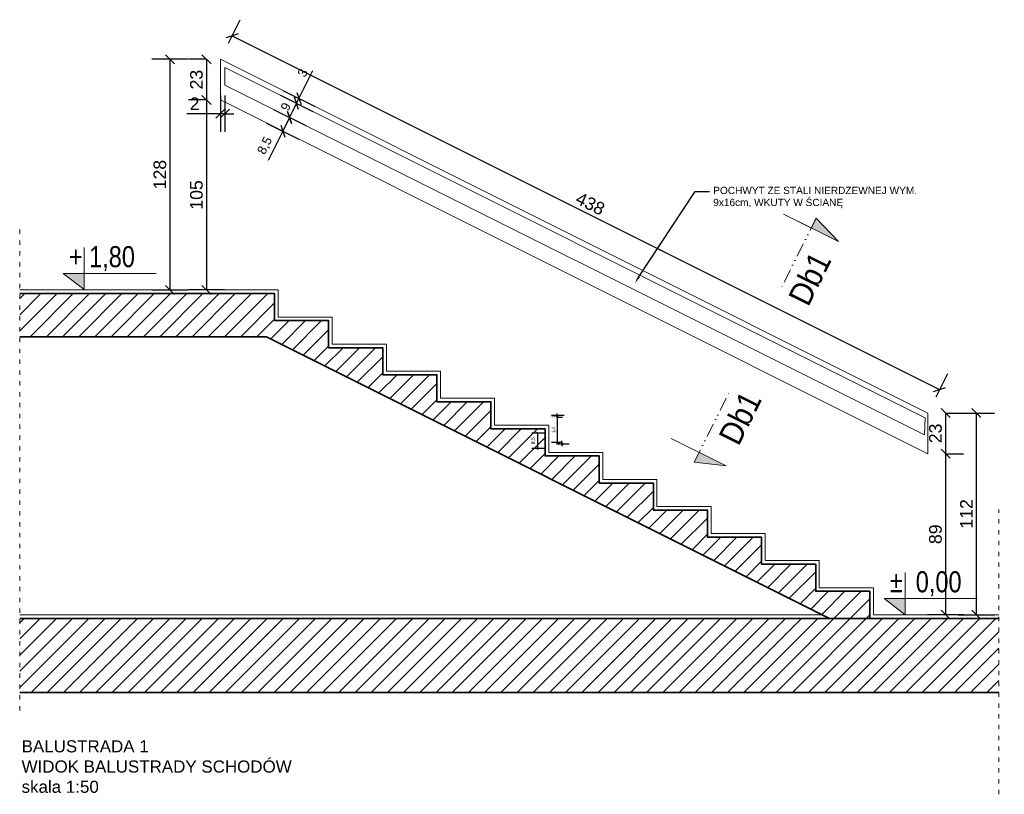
# Model space of a CAD drawing. Header units: millimetres. Extents: x -2720 to 125583, y -8970 to 34912.
# Tile 102 of 105: x 67659 to 68204, y 24826 to 25256. Entities that reach past the tile are written whole.
import ezdxf
from ezdxf import colors
from ezdxf.entities.mleader import LeaderData, LeaderLine
from ezdxf.enums import TextEntityAlignment as Align
from ezdxf.math import Vec2, Vec3

# ---------------------------------------------------------------- set-up
doc = ezdxf.new("R2010")
doc.units = ezdxf.units.MM
doc.linetypes.add('1KS_2KP-50', pattern=[37.05, 12, 6, -6.35, 0, -6.35, 0, -6.35])
doc.linetypes.add('ACAD_ISO03W100', pattern=[30, 12, -18])
for name, color, linetype, lineweight in [('A - Schody', 251, 'Continuous', 13), ('A - widok', 251, 'Continuous', 5), ('A - Ściany konstrukcyjne', 3, 'Continuous', 35), ('A_LINIA PRZEKROJOWA', 223, '1KS_2KP-50', 15), ('A_OPISY', 40, 'Continuous', 9), ('A_WIDOK', 141, 'Continuous', 13), ('A_WYMIAROWANIE', 7, 'Continuous', 9)]:
    doc.layers.add(name, color=color, linetype=linetype, lineweight=lineweight)
doc.layers.add('A_HATCH', color=7, linetype='Continuous', lineweight=5, true_color=0x999999)
doc.styles.add('APLUS', font='arial.ttf', dxfattribs={"width": 0.6})
doc.styles.add('DEMIURG_100_etykiety', font='arial.ttf', dxfattribs={"width": 0.9, "height": 30})
doc.styles.get("Standard").update_dxf_attribs({"font": 'arial.ttf'})
doc.dimstyles.new('1 do 100', dxfattribs={"dimtxt": 10, "dimasz": 8, "dimexe": 10, "dimexo": 10, "dimgap": 2, "dimtad": 1, "dimdec": 0, "dimtxsty": 'Standard', "dimblk": 'OBLIQUE', "dimcen": 2.5, "dimadec": 0, "dimazin": 0, "dimtfac": 1, "dimtdec": 0, "dimtmove": 0, "dimatfit": 3, "dimldrblk": 'OBLIQUE', "dimfxl": 10, "dimfxlon": 1, "dimarcsym": 0})
doc.dimstyles.new('DO WNETRZ', dxfattribs={"dimtxt": 6, "dimasz": 6, "dimexe": 3, "dimexo": 3, "dimgap": 2, "dimtad": 1, "dimdec": 1, "dimtxsty": 'Standard', "dimblk": 'OBLIQUE', "dimcen": 2.5, "dimadec": 0, "dimazin": 0, "dimtfac": 1, "dimtdec": 1, "dimtix": 1, "dimtmove": 0, "dimatfit": 3, "dimldrblk": 'OBLIQUE', "dimfxl": 4, "dimfxlon": 1, "dimarcsym": 0})

# ---------------------------------------------------------------- blocks, each defined once
blk = doc.blocks.new('*U8')
blk.add_hatch(color=256).paths.add_polyline_path([(0, 0.1532), (-0.198, 0.1532), (0, 0)])
blk.add_line((0, 0.1532), (0, 0.4))
blk.add_lwpolyline([(0, 0.1532), (0, 0), (-0.198, 0.1532), (0.6852, 0.1532)])
at = {"style": 'APLUS', "width": 0.8}
blk.add_attdef('%%P_0.00', text='', height=0.2, dxfattribs=at).set_placement((-0.1457, 0.1532), align=Align.BOTTOM_LEFT)
blk = doc.blocks.new('_Oblique')
at = {"color": 0, "linetype": 'ByBlock', "lineweight": -2}
blk.add_line((-0.5, -0.5), (0.5, 0.5), dxfattribs=at)
blk = doc.blocks.new('*D922')
at = {"layer": 'A_WYMIAROWANIE', "color": 0, "lineweight": -2, "ltscale": 2, "transparency": 16777216}
for p, q in [((67774.31, 25242.71), (67780.79, 25255.67)), ((67776.32, 25246.73), (68168.53, 25050.7)), ((68166.53, 25046.68), (68173.01, 25059.64))]:
    blk.add_line(p, q, dxfattribs=at)
at = {"layer": 'Defpoints', "color": 0, "ltscale": 2, "transparency": 16777216}
for p in [(67769.84, 25233.76), (68168.53, 25050.7), (68162.06, 25037.73)]:
    blk.add_point(p, dxfattribs=at)
at = {"layer": 'A_WYMIAROWANIE', "color": 0, "lineweight": -2, "ltscale": 2, "transparency": 16777216, "xscale": 5, "yscale": 5, "zscale": 5}
for p, rotation in [((67776.32, 25246.73), 153.443779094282), ((68168.53, 25050.7), 333.4437790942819)]:
    blk.add_blockref('_Oblique', p, dxfattribs=dict(at, rotation=rotation))
at = {"layer": 'A_WYMIAROWANIE', "color": 0, "ltscale": 2, "transparency": 16777216, "insert": (67974.92, 25153.7), "char_height": 7, "attachment_point": 5, "rotation": 333.4438}
blk.add_mtext('438', dxfattribs=at)
blk = doc.blocks.new('*D923')
at = {"layer": 'A_WYMIAROWANIE', "color": 0, "lineweight": -2, "ltscale": 2, "transparency": 16777216}
for p, q in [((68171.83, 25037.73), (68181.83, 25037.73)), ((68171.83, 25037.73), (68171.83, 25015.15)), ((68171.83, 25015.15), (68181.83, 25015.15))]:
    blk.add_line(p, q, dxfattribs=at)
at = {"layer": 'Defpoints', "color": 0, "ltscale": 2, "transparency": 16777216}
for p in [(68162.06, 25037.73), (68162.06, 25015.15), (68171.83, 25015.15)]:
    blk.add_point(p, dxfattribs=at)
at = {"layer": 'A_WYMIAROWANIE', "color": 0, "lineweight": -2, "ltscale": 2, "transparency": 16777216, "xscale": 5, "yscale": 5, "zscale": 5}
for p, rotation in [((68171.83, 25037.73), 90), ((68171.83, 25015.15), 270)]:
    blk.add_blockref('_Oblique', p, dxfattribs=dict(at, rotation=rotation))
at = {"layer": 'A_WYMIAROWANIE', "color": 0, "ltscale": 2, "transparency": 16777216, "insert": (68166.25, 25026.44), "char_height": 7, "attachment_point": 5, "rotation": 90}
blk.add_mtext('23', dxfattribs=at)
blk = doc.blocks.new('*D924')
at = {"layer": 'A_WYMIAROWANIE', "color": 0, "lineweight": -2, "ltscale": 2, "transparency": 16777216}
for p, q in [((68171.83, 25015.15), (68181.83, 25015.15)), ((68171.83, 25015.15), (68171.83, 24925.93)), ((68181.83, 24925.93), (68161.83, 24925.93))]:
    blk.add_line(p, q, dxfattribs=at)
at = {"layer": 'Defpoints', "color": 0, "ltscale": 2, "transparency": 16777216}
for p in [(68162.06, 25015.15), (68171.83, 24925.93), (68201.32, 24925.93)]:
    blk.add_point(p, dxfattribs=at)
at = {"layer": 'A_WYMIAROWANIE', "color": 0, "lineweight": -2, "ltscale": 2, "transparency": 16777216, "xscale": 5, "yscale": 5, "zscale": 5}
for p, rotation in [((68171.83, 25015.15), 90), ((68171.83, 24925.93), 270)]:
    blk.add_blockref('_Oblique', p, dxfattribs=dict(at, rotation=rotation))
at = {"layer": 'A_WYMIAROWANIE', "color": 0, "ltscale": 2, "transparency": 16777216, "insert": (68166.25, 24970.54), "char_height": 7, "attachment_point": 5, "rotation": 90}
blk.add_mtext('89', dxfattribs=at)
blk = doc.blocks.new('*D925')
at = {"layer": 'A_WYMIAROWANIE', "color": 0, "lineweight": -2, "ltscale": 2, "transparency": 16777216}
for p, q in [((68178.88, 25037.73), (68198.88, 25037.73)), ((68188.88, 25037.73), (68188.88, 24925.93)), ((68178.88, 24925.93), (68198.88, 24925.93))]:
    blk.add_line(p, q, dxfattribs=at)
at = {"layer": 'Defpoints', "color": 0, "ltscale": 2, "transparency": 16777216}
for p in [(68162.06, 25037.73), (67681.27, 24925.93), (68188.88, 24925.93)]:
    blk.add_point(p, dxfattribs=at)
at = {"layer": 'A_WYMIAROWANIE', "color": 0, "lineweight": -2, "ltscale": 2, "transparency": 16777216, "xscale": 5, "yscale": 5, "zscale": 5}
for p, rotation in [((68188.88, 25037.73), 90), ((68188.88, 24925.93), 270)]:
    blk.add_blockref('_Oblique', p, dxfattribs=dict(at, rotation=rotation))
at = {"layer": 'A_WYMIAROWANIE', "color": 0, "ltscale": 2, "transparency": 16777216, "insert": (68183.36, 24981.83), "char_height": 7, "attachment_point": 5, "rotation": 90}
blk.add_mtext('112', dxfattribs=at)
blk = doc.blocks.new('*D926')
at = {"layer": 'A_WYMIAROWANIE', "color": 0, "lineweight": -2, "ltscale": 2, "transparency": 16777216}
for p, q in [((67762.13, 25233.76), (67752.13, 25233.76)), ((67762.13, 25233.76), (67762.13, 25211.18)), ((67762.13, 25211.18), (67752.13, 25211.18))]:
    blk.add_line(p, q, dxfattribs=at)
at = {"layer": 'Defpoints', "color": 0, "ltscale": 2, "transparency": 16777216}
for p in [(67769.84, 25233.76), (67762.13, 25211.18), (67769.84, 25211.18)]:
    blk.add_point(p, dxfattribs=at)
at = {"layer": 'A_WYMIAROWANIE', "color": 0, "lineweight": -2, "ltscale": 2, "transparency": 16777216, "xscale": 5, "yscale": 5, "zscale": 5}
for p, rotation in [((67762.13, 25233.76), 90), ((67762.13, 25211.18), 270)]:
    blk.add_blockref('_Oblique', p, dxfattribs=dict(at, rotation=rotation))
at = {"layer": 'A_WYMIAROWANIE', "color": 0, "ltscale": 2, "transparency": 16777216, "insert": (67756.56, 25222.47), "char_height": 7, "attachment_point": 5, "rotation": 90}
blk.add_mtext('23', dxfattribs=at)
blk = doc.blocks.new('*D927')
at = {"layer": 'A_WYMIAROWANIE', "color": 0, "lineweight": -2, "ltscale": 2, "transparency": 16777216}
for p, q in [((67762.13, 25211.18), (67752.13, 25211.18)), ((67762.13, 25211.18), (67762.13, 25105.93)), ((67772.13, 25105.93), (67752.13, 25105.93))]:
    blk.add_line(p, q, dxfattribs=at)
at = {"layer": 'Defpoints', "color": 0, "ltscale": 2, "transparency": 16777216}
for p in [(67769.84, 25211.18), (67762.13, 25105.93), (67801.84, 25105.93)]:
    blk.add_point(p, dxfattribs=at)
at = {"layer": 'A_WYMIAROWANIE', "color": 0, "lineweight": -2, "ltscale": 2, "transparency": 16777216, "xscale": 5, "yscale": 5, "zscale": 5}
for p, rotation in [((67762.13, 25211.18), 90), ((67762.13, 25105.93), 270)]:
    blk.add_blockref('_Oblique', p, dxfattribs=dict(at, rotation=rotation))
at = {"layer": 'A_WYMIAROWANIE', "color": 0, "ltscale": 2, "transparency": 16777216, "insert": (67756.56, 25158.56), "char_height": 7, "attachment_point": 5, "rotation": 90}
blk.add_mtext('105', dxfattribs=at)
blk = doc.blocks.new('*D928')
at = {"layer": 'A_WYMIAROWANIE', "color": 0, "lineweight": -2, "ltscale": 2, "transparency": 16777216}
for p, q in [((67751.87, 25233.76), (67731.87, 25233.76)), ((67741.87, 25233.76), (67741.87, 25105.93)), ((67731.87, 25105.93), (67751.87, 25105.93))]:
    blk.add_line(p, q, dxfattribs=at)
at = {"layer": 'Defpoints', "color": 0, "ltscale": 2, "transparency": 16777216}
for p in [(67769.84, 25233.76), (67658.58, 25105.93), (67741.87, 25105.93)]:
    blk.add_point(p, dxfattribs=at)
at = {"layer": 'A_WYMIAROWANIE', "color": 0, "lineweight": -2, "ltscale": 2, "transparency": 16777216, "xscale": 5, "yscale": 5, "zscale": 5}
for p, rotation in [((67741.87, 25233.76), 90), ((67741.87, 25105.93), 270)]:
    blk.add_blockref('_Oblique', p, dxfattribs=dict(at, rotation=rotation))
at = {"layer": 'A_WYMIAROWANIE', "color": 0, "ltscale": 2, "transparency": 16777216, "insert": (67736.3, 25169.85), "char_height": 7, "attachment_point": 5, "rotation": 90}
blk.add_mtext('128', dxfattribs=at)
blk = doc.blocks.new('*D929')
at = {"layer": 'A_WYMIAROWANIE', "color": 0, "lineweight": -2, "ltscale": 2, "transparency": 16777216}
for p, q in [((67769.84, 25213.58), (67769.84, 25193.58)), ((67772.29, 25213.58), (67772.29, 25193.58)), ((67769.84, 25203.58), (67751.21, 25203.58)), ((67772.29, 25203.58), (67769.84, 25203.58)), ((67772.29, 25203.58), (67777.29, 25203.58))]:
    blk.add_line(p, q, dxfattribs=at)
at = {"layer": 'Defpoints', "color": 0, "ltscale": 2, "transparency": 16777216}
for p in [(67769.84, 25224.32), (67772.29, 25224.32), (67769.84, 25203.58)]:
    blk.add_point(p, dxfattribs=at)
at = {"layer": 'A_WYMIAROWANIE', "color": 0, "lineweight": -2, "ltscale": 2, "transparency": 16777216, "xscale": 5, "yscale": 5, "zscale": 5}
blk.add_blockref('_Oblique', (67769.84, 25203.58), dxfattribs=at)
at = {"layer": 'A_WYMIAROWANIE', "color": 0, "lineweight": -2, "ltscale": 2, "transparency": 16777216, "xscale": 5, "yscale": 5, "zscale": 5, "rotation": 180}
blk.add_blockref('_Oblique', (67772.29, 25203.58), dxfattribs=at)
at = {"layer": 'A_WYMIAROWANIE', "color": 0, "ltscale": 2, "transparency": 16777216, "insert": (67755.53, 25209.09), "char_height": 7, "attachment_point": 5}
blk.add_mtext('2', dxfattribs=at)
blk = doc.blocks.new('*D930')
at = {"layer": 'A_WYMIAROWANIE', "color": 0, "lineweight": -2, "ltscale": 2, "transparency": 16777216}
for p, q in [((67799.23, 25206), (67817.12, 25197.06)), ((67808.17, 25201.53), (67804.37, 25193.92)), ((67795.43, 25198.39), (67813.32, 25189.45)), ((67804.37, 25193.92), (67796.26, 25177.69))]:
    blk.add_line(p, q, dxfattribs=at)
at = {"layer": 'Defpoints', "color": 0, "ltscale": 2, "transparency": 16777216}
for p in [(67772.29, 25219.46), (67768.49, 25211.86), (67804.37, 25193.92)]:
    blk.add_point(p, dxfattribs=at)
at = {"layer": 'A_WYMIAROWANIE', "color": 0, "lineweight": -2, "ltscale": 2, "transparency": 16777216, "xscale": 5, "yscale": 5, "zscale": 5}
for p, rotation in [((67808.17, 25201.53), 63.4437790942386), ((67804.37, 25193.92), 243.4437790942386)]:
    blk.add_blockref('_Oblique', p, dxfattribs=dict(at, rotation=rotation))
at = {"layer": 'A_WYMIAROWANIE', "color": 0, "ltscale": 2, "transparency": 16777216, "insert": (67794.72, 25185.81), "char_height": 5, "attachment_point": 5, "rotation": 63.4438}
blk.add_mtext('8,5', dxfattribs=at)
blk = doc.blocks.new('*D932')
at = {"layer": 'A_WYMIAROWANIE', "color": 0, "lineweight": -2, "ltscale": 2, "transparency": 16777216}
for p, q in [((67813.4, 25211.99), (67821.12, 25227.44)), ((67803.12, 25213.78), (67821, 25204.84)), ((67804.46, 25216.46), (67822.35, 25207.52)), ((67812.06, 25209.31), (67813.4, 25211.99)), ((67812.06, 25209.31), (67809.82, 25204.84))]:
    blk.add_line(p, q, dxfattribs=at)
at = {"layer": 'Defpoints', "color": 0, "ltscale": 2, "transparency": 16777216}
for p in [(67772.29, 25229.19), (67773.63, 25231.87), (67813.4, 25211.99)]:
    blk.add_point(p, dxfattribs=at)
at = {"layer": 'A_WYMIAROWANIE', "color": 0, "lineweight": -2, "ltscale": 2, "transparency": 16777216, "xscale": 5, "yscale": 5, "zscale": 5}
for p, rotation in [((67812.06, 25209.31), 63.44377909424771), ((67813.4, 25211.99), 243.4437790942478)]:
    blk.add_blockref('_Oblique', p, dxfattribs=dict(at, rotation=rotation))
at = {"layer": 'A_WYMIAROWANIE', "color": 0, "ltscale": 2, "transparency": 16777216, "insert": (67815.42, 25226.23), "char_height": 5, "attachment_point": 5, "rotation": 63.4438}
blk.add_mtext('3', dxfattribs=at)
blk = doc.blocks.new('linia przekroju')
at = {"linetype": 'Continuous', "lineweight": 5}
h = blk.add_hatch(color=256, dxfattribs=at)
h.dxf.hatch_style = 1
h.paths.add_polyline_path([(0, -40.5), (0, 39.3), (14.4, 0), (0, 0)])
at = {"linetype": 'Continuous'}
blk.add_lwpolyline([(0, -40.5), (0, 39.3), (14.4, 0), (0, 0)], close=True, dxfattribs=at)
blk.add_lwpolyline([(14.4, 0), (-87.6, -0.1)])
at = {"linetype": 'Continuous', "style": 'DEMIURG_100_etykiety', "width": 0.9, "flags": 8}
blk.add_attdef('NR_PRZEKROJU', (-55.1, 12.6), '', height=30, dxfattribs=at)
blk = doc.blocks.new('*D936')
at = {"layer": 'A_WYMIAROWANIE', "color": 0, "lineweight": -2, "ltscale": 2, "transparency": 16777216}
for p, q in [((68426.12, 25035.38), (68423.12, 25035.38)), ((68426.12, 25035.38), (68426.12, 25026.63)), ((68422.12, 25026.63), (68429.12, 25026.63))]:
    blk.add_line(p, q, dxfattribs=at)
at = {"layer": 'Defpoints', "color": 0, "ltscale": 2, "transparency": 16777216}
for p in [(68428.91, 25035.38), (67953.07, 25026.63), (68426.12, 25026.63)]:
    blk.add_point(p, dxfattribs=at)
at = {"layer": 'A_WYMIAROWANIE', "color": 0, "lineweight": -2, "ltscale": 2, "transparency": 16777216}
for p, rotation in [((68426.12, 25035.38), 90), ((68426.12, 25026.63), 270)]:
    blk.add_blockref('_Oblique', p, dxfattribs=dict(at, rotation=rotation))
at = {"layer": 'A_WYMIAROWANIE', "color": 0, "ltscale": 2, "transparency": 16777216, "insert": (68423.92, 25031.01), "char_height": 2, "attachment_point": 5, "rotation": 90}
blk.add_mtext('8,7', dxfattribs=at)
blk = doc.blocks.new('*D937')
at = {"layer": 'A_WYMIAROWANIE', "color": 0, "lineweight": -2, "ltscale": 2, "transparency": 16777216}
for p, q in [((67949.56, 25026.63), (67942.56, 25026.63)), ((67945.56, 25026.63), (67945.56, 25018.09)), ((67949.56, 25018.09), (67942.56, 25018.09))]:
    blk.add_line(p, q, dxfattribs=at)
at = {"layer": 'Defpoints', "color": 0, "ltscale": 2, "transparency": 16777216}
for p in [(67953.07, 25026.63), (67945.56, 25018.09), (67953.35, 25018.09)]:
    blk.add_point(p, dxfattribs=at)
at = {"layer": 'A_WYMIAROWANIE', "color": 0, "lineweight": -2, "ltscale": 2, "transparency": 16777216}
for p, rotation in [((67945.56, 25026.63), 90), ((67945.56, 25018.09), 270)]:
    blk.add_blockref('_Oblique', p, dxfattribs=dict(at, rotation=rotation))
at = {"layer": 'A_WYMIAROWANIE', "color": 0, "ltscale": 2, "transparency": 16777216, "insert": (67943.36, 25022.36), "char_height": 2, "attachment_point": 5, "rotation": 90}
blk.add_mtext('8,5', dxfattribs=at)
blk = doc.blocks.new('*D938')
at = {"layer": 'A_WYMIAROWANIE', "color": 0, "lineweight": -2, "ltscale": 2, "transparency": 16777216}
for p, q in [((67956.45, 25035.38), (67959.45, 25035.38)), ((67956.45, 25035.38), (67956.45, 25021.35)), ((67957.41, 25021.35), (67953.45, 25021.35))]:
    blk.add_line(p, q, dxfattribs=at)
at = {"layer": 'Defpoints', "color": 0, "ltscale": 2, "transparency": 16777216}
for p in [(67956.45, 25035.38), (67956.45, 25021.35), (67960.41, 25021.35)]:
    blk.add_point(p, dxfattribs=at)
at = {"layer": 'A_WYMIAROWANIE', "color": 0, "lineweight": -2, "ltscale": 2, "transparency": 16777216}
for p, rotation in [((67956.45, 25035.38), 90), ((67956.45, 25021.35), 270)]:
    blk.add_blockref('_Oblique', p, dxfattribs=dict(at, rotation=rotation))
at = {"layer": 'A_WYMIAROWANIE', "color": 0, "ltscale": 2, "transparency": 16777216, "insert": (67954.44, 25028.37), "char_height": 2, "attachment_point": 5, "rotation": 90}
blk.add_mtext('14', dxfattribs=at)
blk = doc.blocks.new('*D939')
at = {"layer": 'A_WYMIAROWANIE', "color": 0, "lineweight": -2, "ltscale": 2, "transparency": 16777216}
for p, q in [((67959.15, 25021.35), (67956.15, 25021.35)), ((67963.15, 25020.38), (67956.15, 25020.38)), ((67959.15, 25021.35), (67959.15, 25022.35)), ((67959.15, 25021.35), (67959.15, 25020.38)), ((67959.15, 25020.38), (67959.15, 25019.38))]:
    blk.add_line(p, q, dxfattribs=at)
at = {"layer": 'Defpoints', "color": 0, "ltscale": 2, "transparency": 16777216}
for p in [(67959.15, 25020.38), (67960.41, 25021.35), (68442.98, 25020.38)]:
    blk.add_point(p, dxfattribs=at)
at = {"layer": 'A_WYMIAROWANIE', "color": 0, "lineweight": -2, "ltscale": 2, "transparency": 16777216}
for p, rotation in [((67959.15, 25021.35), 270), ((67959.15, 25020.38), 90)]:
    blk.add_blockref('_Oblique', p, dxfattribs=dict(at, rotation=rotation))
at = {"layer": 'A_WYMIAROWANIE', "color": 0, "ltscale": 2, "transparency": 16777216, "insert": (67957.15, 25020.87), "char_height": 2, "attachment_point": 5, "rotation": 90}
blk.add_mtext('1', dxfattribs=at)
blk = doc.blocks.new('*D940')
at = {"layer": 'A_WYMIAROWANIE', "color": 0, "lineweight": -2, "ltscale": 2, "transparency": 16777216}
for p, q in [((67956.45, 25036.38), (67956.45, 25037.38)), ((67960.45, 25036.38), (67953.45, 25036.38)), ((67956.45, 25035.38), (67956.45, 25036.38)), ((67956.45, 25035.38), (67959.45, 25035.38)), ((67956.45, 25035.38), (67956.45, 25034.38))]:
    blk.add_line(p, q, dxfattribs=at)
at = {"layer": 'Defpoints', "color": 0, "ltscale": 2, "transparency": 16777216}
for p in [(67956.45, 25036.38), (67956.45, 25035.38), (68442.98, 25036.38)]:
    blk.add_point(p, dxfattribs=at)
at = {"layer": 'A_WYMIAROWANIE', "color": 0, "lineweight": -2, "ltscale": 2, "transparency": 16777216}
for p, rotation in [((67956.45, 25036.38), 270), ((67956.45, 25035.38), 90)]:
    blk.add_blockref('_Oblique', p, dxfattribs=dict(at, rotation=rotation))
at = {"layer": 'A_WYMIAROWANIE', "color": 0, "ltscale": 2, "transparency": 16777216, "insert": (67954.44, 25035.88), "char_height": 2, "attachment_point": 5, "rotation": 90}
blk.add_mtext('1', dxfattribs=at)
blk = doc.blocks.new('*D942')
at = {"layer": 'A_WYMIAROWANIE', "color": 0, "lineweight": -2, "ltscale": 2, "transparency": 16777216}
for p, q in [((68424.21, 25038.38), (68417.21, 25038.38)), ((68420.21, 25018.09), (68420.21, 25038.38)), ((68416.21, 25018.09), (68423.21, 25018.09))]:
    blk.add_line(p, q, dxfattribs=at)
at = {"layer": 'Defpoints', "color": 0, "ltscale": 2, "transparency": 16777216}
for p in [(68420.21, 25038.38), (68428.91, 25038.38), (67953.35, 25018.09)]:
    blk.add_point(p, dxfattribs=at)
at = {"layer": 'A_WYMIAROWANIE', "color": 0, "lineweight": -2, "ltscale": 2, "transparency": 16777216}
for p, rotation in [((68420.21, 25038.38), 90), ((68420.21, 25018.09), 270)]:
    blk.add_blockref('_Oblique', p, dxfattribs=dict(at, rotation=rotation))
at = {"layer": 'A_WYMIAROWANIE', "color": 0, "ltscale": 2, "transparency": 16777216, "insert": (68418, 25028.24), "char_height": 2, "width": 5.1987, "attachment_point": 5, "rotation": 90}
blk.add_mtext('20,2', dxfattribs=at)
blk = doc.blocks.new('*D947')
at = {"layer": 'A_WYMIAROWANIE', "color": 0, "lineweight": -2, "ltscale": 2, "transparency": 16777216}
for p, q in [((67803.12, 25213.78), (67821, 25204.84)), ((67799.23, 25206), (67817.12, 25197.06)), ((67808.17, 25201.53), (67812.06, 25209.31))]:
    blk.add_line(p, q, dxfattribs=at)
at = {"layer": 'Defpoints', "color": 0, "ltscale": 2, "transparency": 16777216}
for p in [(67772.29, 25229.19), (67772.29, 25219.46), (67812.06, 25209.31)]:
    blk.add_point(p, dxfattribs=at)
at = {"layer": 'A_WYMIAROWANIE', "color": 0, "lineweight": -2, "ltscale": 2, "transparency": 16777216, "xscale": 5, "yscale": 5, "zscale": 5}
for p, rotation in [((67812.06, 25209.31), 63.44377909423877), ((67808.17, 25201.53), 243.4437790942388)]:
    blk.add_blockref('_Oblique', p, dxfattribs=dict(at, rotation=rotation))
at = {"layer": 'A_WYMIAROWANIE', "color": 0, "ltscale": 2, "transparency": 16777216, "insert": (67806.04, 25207.45), "char_height": 5, "attachment_point": 5, "rotation": 63.4438}
blk.add_mtext('9', dxfattribs=at)
blk = doc.blocks.new('*D979')
at = {"layer": 'A_WYMIAROWANIE', "color": 0, "lineweight": -2, "ltscale": 2, "transparency": 16777216}
for p, q in [((68422.12, 25026.63), (68429.12, 25026.63)), ((68426.12, 25026.63), (68426.12, 25018.09)), ((68430.12, 25018.09), (68423.12, 25018.09))]:
    blk.add_line(p, q, dxfattribs=at)
at = {"layer": 'Defpoints', "color": 0, "ltscale": 2, "transparency": 16777216}
for p in [(67953.07, 25026.63), (68426.12, 25018.09), (68433.91, 25018.09)]:
    blk.add_point(p, dxfattribs=at)
at = {"layer": 'A_WYMIAROWANIE', "color": 0, "lineweight": -2, "ltscale": 2, "transparency": 16777216}
for p, rotation in [((68426.12, 25026.63), 90), ((68426.12, 25018.09), 270)]:
    blk.add_blockref('_Oblique', p, dxfattribs=dict(at, rotation=rotation))
at = {"layer": 'A_WYMIAROWANIE', "color": 0, "ltscale": 2, "transparency": 16777216, "insert": (68423.92, 25022.36), "char_height": 2, "attachment_point": 5, "rotation": 90}
blk.add_mtext('8,5', dxfattribs=at)

msp = doc.modelspace()

# ---------------------------------------------------------------- hatches: boundary and pattern name
at = {"layer": 'A_HATCH'}
h = msp.add_hatch(dxfattribs=at)
h.set_pattern_fill('ANSI31', color=256, scale=2)
h.paths.add_polyline_path([(68107.48, 24923.93), (68201.32, 24923.93), (68201.32, 24882.93), (67658.58, 24882.93), (67658.58, 24923.93)])
h.paths.add_polyline_path([(67658.58, 25079.99), (67658.58, 25103.93), (67799.84, 25103.93), (67799.84, 25088.93), (67829.84, 25088.93), (67829.84, 25073.93), (67859.84, 25073.93), (67859.84, 25058.93), (67889.84, 25058.93), (67889.84, 25043.93), (67919.84, 25043.93), (67919.84, 25028.93), (67949.84, 25028.93), (67949.84, 25013.93), (67979.84, 25013.93), (67979.84, 24998.93), (68009.84, 24998.93), (68009.84, 24983.93), (68039.84, 24983.93), (68039.84, 24968.93), (68069.84, 24968.93), (68069.84, 24953.93), (68099.84, 24953.93), (68099.84, 24938.93), (68129.84, 24938.93), (68129.84, 24923.93), (68107.48, 24923.93), (67795.37, 25079.99)])

# ---------------------------------------------------------------- linework, layer by layer
at = {"layer": 'A - Schody', "ltscale": 10}
for p, q in [((67658.58, 24925.93), (68103.48, 24925.93)), ((68131.84, 24925.93), (68201.32, 24925.93))]:
    msp.add_line(p, q, dxfattribs=at)
msp.add_lwpolyline([(67658.58, 25105.93), (67801.84, 25105.93), (67801.84, 25090.93), (67831.84, 25090.93), (67831.84, 25075.93), (67861.84, 25075.93), (67861.84, 25060.93), (67891.84, 25060.93), (67891.84, 25045.93), (67921.84, 25045.93), (67921.84, 25030.93), (67951.84, 25030.93), (67951.84, 25015.93), (67981.84, 25015.93), (67981.84, 25000.93), (68011.84, 25000.93), (68011.84, 24985.93), (68041.84, 24985.93), (68041.84, 24970.93), (68071.84, 24970.93), (68071.84, 24955.93), (68101.84, 24955.93), (68101.84, 24940.93), (68131.84, 24940.93), (68131.84, 24925.93)], dxfattribs=at)
at = {"layer": 'A - widok', "linetype": 'ACAD_ISO03W100', "ltscale": 0.2}
for p, q in [((67658.58, 24872.93), (67658.58, 25142.93)), ((68201.32, 24826.46), (68201.32, 24984.26))]:
    msp.add_line(p, q, dxfattribs=at)
at = {"layer": 'A - Ściany konstrukcyjne'}
for points in [[(67658.58, 25103.93), (67799.84, 25103.93), (67799.84, 25088.93), (67829.84, 25088.93), (67829.84, 25073.93), (67859.84, 25073.93), (67859.84, 25058.93), (67889.84, 25058.93), (67889.84, 25043.93), (67919.84, 25043.93), (67919.84, 25028.93), (67949.84, 25028.93), (67949.84, 25013.93), (67979.84, 25013.93), (67979.84, 24998.93), (68009.84, 24998.93), (68009.84, 24983.93), (68039.84, 24983.93), (68039.84, 24968.93), (68069.84, 24968.93), (68069.84, 24953.93), (68099.84, 24953.93), (68099.84, 24938.93), (68129.84, 24938.93), (68129.84, 24923.93), (68107.48, 24923.93), (67795.37, 25079.99), (67658.58, 25079.99)], [(67658.58, 24923.93), (68107.48, 24923.93)], [(68107.48, 24923.93), (68201.32, 24923.93)], [(68201.32, 24882.93), (67658.58, 24882.93)]]:
    msp.add_lwpolyline(points, dxfattribs=at)
at = {"layer": 'A_WIDOK', "ltscale": 2}
for points in [[(67769.84, 25211.18), (67769.84, 25233.76), (68162.06, 25037.73), (68162.06, 25015.15)], [(67772.29, 25219.46), (67772.29, 25229.19), (68160.5, 25035.15), (68160.06, 25025.65)]]:
    msp.add_lwpolyline(points, close=True, dxfattribs=at)

# ---------------------------------------------------------------- block references
at = {"layer": 'A_LINIA PRZEKROJOWA'}
ref = msp.add_blockref('linia przekroju', (68097.38, 25140.28), dxfattribs=dict(at, xscale=-0.4269980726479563, yscale=0.4269980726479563, zscale=0.4269980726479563, rotation=243.5033279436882))
ref.add_attrib('NR_PRZEKROJU', 'Db1', dxfattribs={"layer": '0', "linetype": 'Continuous', "height": 12.81, "rotation": 63.5033, "style": 'DEMIURG_100_etykiety', "width": 0.9}).set_placement((68099.11, 25094.4), align=Align.BOTTOM_LEFT)
ref = msp.add_blockref('linia przekroju', (68035.23, 25015.92), dxfattribs=dict(at, xscale=0.4269980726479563, yscale=0.4269980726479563, zscale=0.4269980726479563, rotation=243.3842302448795))
ref.add_attrib('NR_PRZEKROJU', 'Db1', dxfattribs={"layer": '0', "linetype": 'Continuous', "height": 12.81, "rotation": 63.3842, "style": 'DEMIURG_100_etykiety', "width": 0.9}).set_placement((68060.49, 25017.19), align=Align.BOTTOM_LEFT)
at = {"layer": 'A_OPISY', "transparency": 33554687, "rotation": 1.435389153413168e-05}
for p, xscale, yscale, zscale, values in [((67694.32, 25106.09), 58.37755295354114, 58.37755295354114, 58.37755295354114, {'%%P_0.00': '+ 1,80'}), ((68149.4, 24925.93), 58.3775529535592, 58.3775529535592, 58.3775529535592, {'%%P_0.00': '%%p  0,00'})]:
    msp.add_blockref('*U8', p, dxfattribs=dict(at, xscale=xscale, yscale=yscale, zscale=zscale)).add_auto_attribs(values)

# ---------------------------------------------------------------- texts
at = {"insert": (67659.64, 24856.41), "char_height": 6.7221, "attachment_point": 1}
msp.add_mtext_dynamic_manual_height_columns('BALUSTRADA 1\\PWIDOK BALUSTRADY SCHODÓW\\Pskala 1:50', width=171.1594, gutter_width=2.8, heights=[0], dxfattribs=at)

# ---------------------------------------------------------------- dimensions: what is measured, and where the dimension line sits
at = {"layer": 'A_WYMIAROWANIE', "ltscale": 2}
dim = msp.add_aligned_dim(p1=(67769.84, 25233.76), p2=(68162.06, 25037.73), distance=14.49, dimstyle='1 do 100', override={"dimtxt": 7, "dimasz": 5}, dxfattribs=at)
dim.commit()
dim.dimension.update_dxf_attribs({"geometry": '*D922', "text_midpoint": (67974.92, 25153.7)})
for base, p1, p2, angle, dimstyle, override, picture, middle in [((67741.87, 25105.93), (67769.84, 25233.76), (67658.58, 25105.93), 90, '1 do 100', {"dimtxt": 7, "dimasz": 5}, '*D928', (67736.3, 25169.85)), ((67762.13, 25211.18), (67769.84, 25233.76), (67769.84, 25211.18), 90, '1 do 100', {"dimtxt": 7, "dimasz": 5}, '*D926', (67756.56, 25222.47)), ((67812.06, 25209.31), (67772.29, 25219.46), (67772.29, 25229.19), 63.4438, '1 do 100', {"dimtxt": 5, "dimasz": 5, "dimtmove": 1}, '*D947', (67806.04, 25207.45)), ((67762.13, 25105.93), (67769.84, 25211.18), (67801.84, 25105.93), 90, '1 do 100', {"dimtxt": 7, "dimasz": 5}, '*D927', (67756.56, 25158.56)), ((68188.88, 24925.93), (68162.06, 25037.73), (67681.27, 24925.93), 90, '1 do 100', {"dimtxt": 7, "dimasz": 5}, '*D925', (68183.36, 24981.83)), ((67956.45, 25036.38), (67956.45, 25035.38), (68442.98, 25036.38), 90, 'DO WNETRZ', {"dimtxt": 2, "dimasz": 1, "dimgap": 1, "dimtmove": 1}, '*D940', (67954.44, 25035.88)), ((68171.83, 25015.15), (68162.06, 25037.73), (68162.06, 25015.15), 90, '1 do 100', {"dimtxt": 7, "dimasz": 5}, '*D923', (68166.25, 25026.44)), ((68426.1217, 25026.6336), (68428.9123, 25035.3834), (67953.0654, 25026.6336), 90, 'DO WNETRZ', {"dimtxt": 2, "dimasz": 1, "dimgap": 1, "dimtmove": 1}, '*D936', (68423.9198, 25031.0085)), ((67956.45, 25021.35), (67956.45, 25035.38), (67960.41, 25021.35), 90, 'DO WNETRZ', {"dimtxt": 2, "dimasz": 1, "dimgap": 1, "dimtmove": 1}, '*D938', (67954.44, 25028.37)), ((67945.56, 25018.09), (67953.07, 25026.63), (67953.35, 25018.09), 90, 'DO WNETRZ', {"dimtxt": 2, "dimasz": 1, "dimgap": 1, "dimtmove": 1}, '*D937', (67943.36, 25022.36)), ((68426.12, 25018.09), (67953.07, 25026.63), (68433.91, 25018.09), 90, 'DO WNETRZ', {"dimtxt": 2, "dimasz": 1, "dimgap": 1, "dimtmove": 1}, '*D979', (68423.92, 25022.36)), ((67959.15, 25020.38), (67960.41, 25021.35), (68442.98, 25020.38), 90, 'DO WNETRZ', {"dimtxt": 2, "dimasz": 1, "dimgap": 1, "dimtmove": 1}, '*D939', (67957.15, 25020.87)), ((68171.83, 24925.93), (68162.06, 25015.15), (68201.32, 24925.93), 90, '1 do 100', {"dimtxt": 7, "dimasz": 5}, '*D924', (68166.25, 24970.54))]:
    dim = msp.add_linear_dim(base=base, p1=p1, p2=p2, angle=angle, dimstyle=dimstyle, override=override, dxfattribs=at)
    dim.commit()
    dim.dimension.update_dxf_attribs({"geometry": picture, "text_midpoint": middle})
for p1, p2, distance, text, picture, middle in [((67772.29, 25229.19), (67773.63, 25231.87), -44.46, '3', '*D932', (67815.42, 25226.23)), ((67772.29, 25219.46), (67768.49, 25211.86), 40.11, '8,5', '*D930', (67794.72, 25185.81))]:
    dim = msp.add_aligned_dim(p1=p1, p2=p2, distance=distance, text=text, dimstyle='1 do 100', override={"dimtxt": 5, "dimasz": 5}, dxfattribs=at)
    dim.commit()
    dim.dimension.update_dxf_attribs({"geometry": picture, "text_midpoint": middle})
dim = msp.add_linear_dim(base=(67769.84, 25203.58), p1=(67772.29, 25224.32), p2=(67769.84, 25224.32), dimstyle='1 do 100', override={"dimtxt": 7, "dimasz": 5}, dxfattribs=at)
dim.commit()
dim.dimension.update_dxf_attribs({"geometry": '*D929', "text_midpoint": (67755.53, 25209.09)})
dim = msp.add_linear_dim(base=(68420.21, 25038.38), p1=(67953.35, 25018.09), p2=(68428.91, 25038.38), angle=90, text='20,2', dimstyle='DO WNETRZ', override={"dimtxt": 2, "dimasz": 1, "dimgap": 1, "dimtmove": 1}, dxfattribs=at)
dim.commit()
dim.dimension.update_dxf_attribs({"geometry": '*D942', "text_midpoint": (68418, 25028.24)})

# ---------------------------------------------------------------- leaders
at = {"ltscale": 2}
ml = msp.add_multileader_mtext('Standard', dxfattribs=at)
ml.set_content('POCHWYT ZE STALI NIERDZEWNEJ WYM. 9x16cm, WKUTY W ŚCIANĘ', color=256)
ml.set_leader_properties()
ml.build(insert=Vec2(0, 0))
ctx = ml.context
ctx.base_point, ctx.plane_origin = Vec3(68041.03, 25160.51), Vec3(68113.9, 25075.66)
notes = []
notes.append((ctx, [(0, (1, 1, 0), (68033.03, 25160.51), (1, 0), 8, [(0, [(67999.63, 25109.8)], 0, [])])]))
ctx.mtext.insert, ctx.mtext.width, ctx.mtext.flow_direction = Vec3(68043.03, 25163.09), 122.9031, 5
for ctx, leaders in notes:
    for number, flags, end, landing, length, lines in leaders:
        leader = LeaderData()
        leader.index, (leader.has_last_leader_line, leader.has_dogleg_vector, leader.attachment_direction) = number, flags
        leader.last_leader_point, leader.dogleg_vector, leader.dogleg_length = Vec3(end), Vec3(landing), length
        for number, points, colour, breaks in lines:
            line = LeaderLine()
            line.index, line.vertices, line.color, line.breaks = number, Vec3.list(points), colors.encode_raw_color(colour), breaks
            leader.lines.append(line)
        ctx.leaders.append(leader)

doc.saveas('drawing.dxf')
